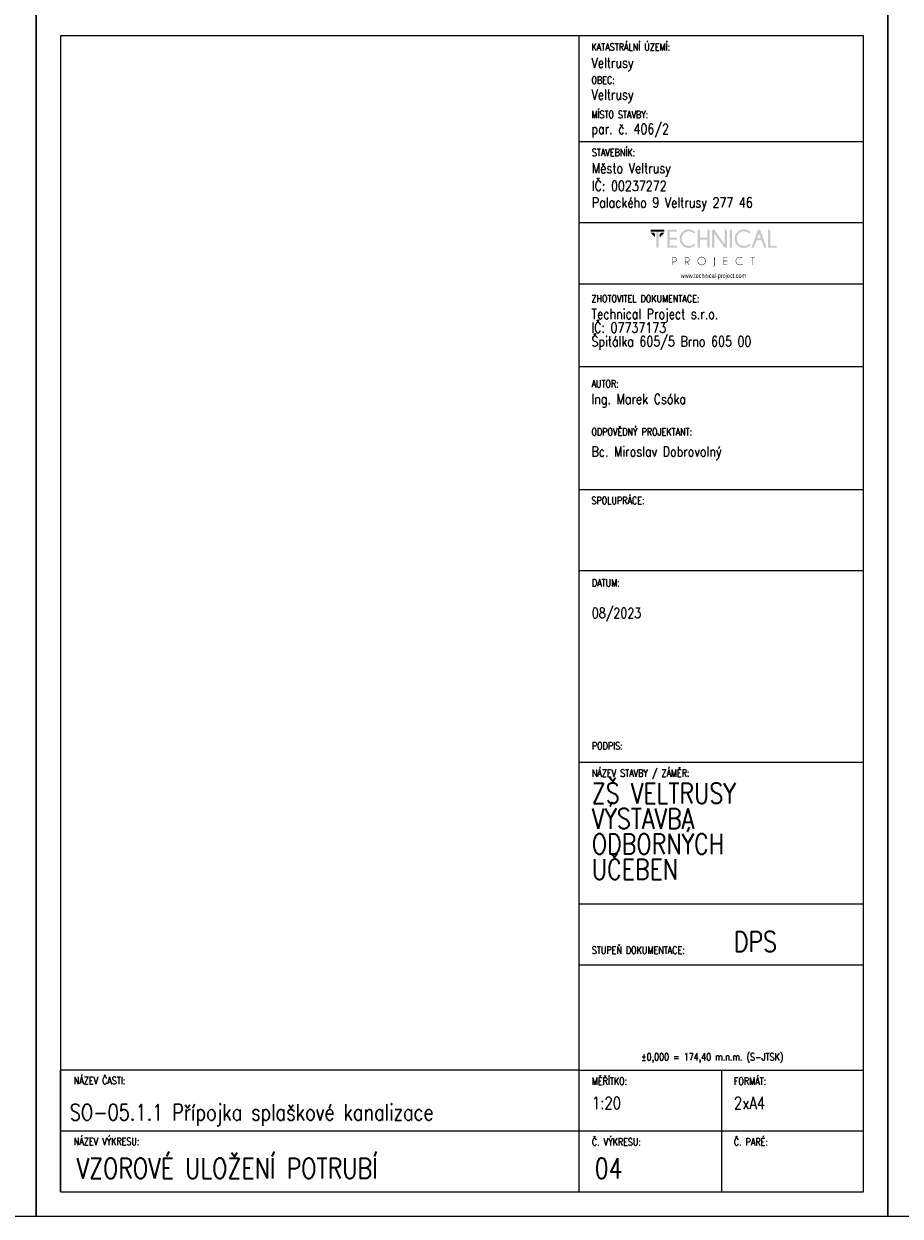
# Model space of a CAD drawing. Header units: millimetres. Extents: x -744 to 2301, y 2052 to 2943.
# Tile 13 of 31: x 828 to 1044, y 2052 to 2346. Entities that reach past the tile are written whole.
import ezdxf

# ---------------------------------------------------------------- set-up
doc = ezdxf.new("R2010")
doc.units = ezdxf.units.MM
doc.header["$MEASUREMENT"] = 0
doc.layers.add('NETISK', color=7, linetype='Continuous', plot=False)
doc.layers.add('TP_01_Rozpiska', color=7, linetype='Continuous', lineweight=5)
doc.layers.add('Znojmoprojekt - Popisy.Znojmoprojekt', color=7, linetype='Continuous')
doc.styles.add('GENERATED_STYLE_4', font='arial.ttf')
doc.styles.add('ROMANS', font='romans.shx', dxfattribs={"width": 0.8})

# ---------------------------------------------------------------- blocks, each defined once
blk = doc.blocks.new('*U24')
for p, q in [((-210, 291), (-210, 297)), ((-204, 297), (-210, 297)), ((0, 297), (-210, 297)), ((-210, 297), (-210, 0)), ((-6, 297), (0, 297)), ((0, 0), (0, 297)), ((-6, 291), (-204, 291)), ((-204, 291), (-204, 6)), ((-6, 6), (-6, 291)), ((-210, 6), (-210, 0)), ((-204, 6), (-6, 6)), ((-210, 0), (0, 0))]:
    blk.add_line(p, q)
blk = doc.blocks.new('A$C01D51CA2')
at = {"layer": 'TP_01_Rozpiska'}
for points in [[(-45.09, 17.59), (-45.09, 16.91), (-40.45, 16.91), (-40.45, 17.59)], [(-45.09, 16.5), (-43.58, 14.97), (-43.58, 16.09), (-43.97, 16.5)], [(-43.15, 17.03), (-43.15, 11.39), (-42.38, 11.39), (-42.38, 17.03)], [(-40.45, 16.5), (-41.97, 14.97), (-41.97, 16.09), (-41.57, 16.5)], [(-36.03, 17.59), (-36.03, 16.91), (-38.63, 16.91), (-38.63, 14.83), (-36.03, 14.83), (-36.03, 14.15), (-38.63, 14.15), (-38.63, 12.08), (-36.03, 12.08), (-36.03, 11.39), (-39.4, 11.39), (-39.4, 17.59)], [(-28.26, 14.15), (-28.26, 11.39), (-29.05, 11.39), (-29.05, 17.59), (-28.26, 17.59), (-28.26, 14.83), (-25.73, 14.83), (-25.73, 17.59), (-24.94, 17.59), (-24.94, 11.39), (-25.73, 11.39), (-25.73, 14.15)], [(-23.29, 17.59), (-19.78, 12.64), (-19.78, 17.59), (-19, 17.59), (-19, 11.39), (-19.86, 11.39), (-23.29, 16.22), (-23.29, 11.39), (-24.07, 11.39), (-24.07, 17.59)], [(-18, 17.59), (-18, 11.39), (-17.23, 11.39), (-17.23, 17.59)], [(-4.92, 11.41), (-4.92, 17.59), (-4.14, 17.59), (-4.14, 12.08), (-1.91, 12.08), (-1.91, 11.41)], [(-18.85, 8.23), (-18.85, 8.07), (-20.1, 8.07), (-20.1, 6.92), (-18.85, 6.92), (-18.85, 6.76), (-20.1, 6.76), (-20.1, 5.6), (-18.85, 5.6), (-18.85, 5.44), (-20.25, 5.44), (-20.25, 8.23)], [(-10.06, 8.07), (-10.06, 5.44), (-10.22, 5.44), (-10.22, 8.07), (-10.93, 8.07), (-10.93, 8.23), (-9.35, 8.23), (-9.35, 8.07)]]:
    blk.add_hatch(color=256, dxfattribs=at).paths.add_polyline_path(points)
h = blk.add_hatch(color=256, dxfattribs=at)
edge = h.paths.add_edge_path()
edge.add_line((-30.26, 12.76), (-29.72, 12.28))
edge.add_spline(control_points=[(-29.72, 12.28), (-30.41, 11.65), (-31.18, 11.32), (-32.02, 11.32), (-32.02, 11.32), (-32.93, 11.32), (-33.68, 11.64), (-34.31, 12.26), (-34.31, 12.26), (-34.93, 12.89), (-35.23, 13.63), (-35.23, 14.5), (-35.23, 14.5), (-35.23, 15.35), (-34.93, 16.09), (-34.31, 16.72), (-34.31, 16.72), (-33.68, 17.36), (-32.93, 17.67), (-32.02, 17.67), (-32.02, 17.67), (-31.18, 17.67), (-30.41, 17.34), (-29.72, 16.7)], knot_values=[0, 0, 0, 0, 0.041667, 0.041667, 0.041667, 0.041767, 0.083333, 0.083333, 0.083333, 0.083433, 0.125, 0.125, 0.125, 0.1251, 0.166667, 0.166667, 0.166667, 0.166767, 0.208333, 0.208333, 0.208333, 0.208433, 1, 1, 1, 1], degree=3, periodic=0)
edge.add_line((-29.72, 16.7), (-30.26, 16.22))
edge.add_spline(control_points=[(-30.26, 16.22), (-30.82, 16.73), (-31.41, 16.98), (-32.02, 16.98), (-32.02, 16.98), (-32.68, 16.98), (-33.25, 16.73), (-33.73, 16.26), (-33.73, 16.26), (-34.21, 15.78), (-34.45, 15.19), (-34.45, 14.5), (-34.45, 14.5), (-34.45, 13.79), (-34.21, 13.22), (-33.73, 12.72), (-33.73, 12.72), (-33.25, 12.25), (-32.68, 12.02), (-32.02, 12.02), (-32.02, 12.02), (-31.41, 12.02), (-30.82, 12.26), (-30.26, 12.76)], knot_values=[0, 0, 0, 0, 0.041667, 0.041667, 0.041667, 0.041767, 0.083333, 0.083333, 0.083333, 0.083433, 0.125, 0.125, 0.125, 0.1251, 0.166667, 0.166667, 0.166667, 0.166767, 0.208333, 0.208333, 0.208333, 0.208433, 1, 1, 1, 1], degree=3, periodic=0)
h = blk.add_hatch(color=256, dxfattribs=at)
edge = h.paths.add_edge_path()
edge.add_line((-11.41, 12.76), (-10.87, 12.28))
edge.add_spline(control_points=[(-10.87, 12.28), (-11.56, 11.65), (-12.33, 11.32), (-13.17, 11.32), (-13.17, 11.32), (-14.07, 11.32), (-14.83, 11.64), (-15.45, 12.26), (-15.45, 12.26), (-16.08, 12.89), (-16.37, 13.63), (-16.37, 14.5), (-16.37, 14.5), (-16.37, 15.35), (-16.08, 16.09), (-15.45, 16.72), (-15.45, 16.72), (-14.83, 17.36), (-14.07, 17.67), (-13.17, 17.67), (-13.17, 17.67), (-12.33, 17.67), (-11.56, 17.34), (-10.87, 16.7)], knot_values=[0, 0, 0, 0, 0.041667, 0.041667, 0.041667, 0.041767, 0.083333, 0.083333, 0.083333, 0.083433, 0.125, 0.125, 0.125, 0.1251, 0.166667, 0.166667, 0.166667, 0.166767, 0.208333, 0.208333, 0.208333, 0.208433, 1, 1, 1, 1], degree=3, periodic=0)
edge.add_line((-10.87, 16.7), (-11.41, 16.22))
edge.add_spline(control_points=[(-11.41, 16.22), (-11.97, 16.73), (-12.56, 16.98), (-13.17, 16.98), (-13.17, 16.98), (-13.82, 16.98), (-14.4, 16.73), (-14.88, 16.26), (-14.88, 16.26), (-15.35, 15.78), (-15.6, 15.19), (-15.6, 14.5), (-15.6, 14.5), (-15.6, 13.79), (-15.35, 13.22), (-14.88, 12.72), (-14.88, 12.72), (-14.4, 12.25), (-13.82, 12.02), (-13.17, 12.02), (-13.17, 12.02), (-12.56, 12.02), (-11.97, 12.26), (-11.41, 12.76)], knot_values=[0, 0, 0, 0, 0.041667, 0.041667, 0.041667, 0.041767, 0.083333, 0.083333, 0.083333, 0.083433, 0.125, 0.125, 0.125, 0.1251, 0.166667, 0.166667, 0.166667, 0.166767, 0.208333, 0.208333, 0.208333, 0.208433, 1, 1, 1, 1], degree=3, periodic=0)
h = blk.add_hatch(color=256, dxfattribs=at)
h.paths.add_polyline_path([(-7.4, 14.65), (-7.99, 16.29), (-8.6, 14.65)])
h.paths.add_polyline_path([(-7.64, 17.59), (-5.41, 11.41), (-6.21, 11.41), (-7.15, 13.97), (-8.83, 13.97), (-9.78, 11.41), (-10.6, 11.41), (-8.33, 17.59)])
h = blk.add_hatch(color=256, dxfattribs=at)
edge = h.paths.add_edge_path()
edge.add_line((-37.56, 8.07), (-37.56, 6.57))
edge.add_line((-37.56, 6.57), (-37.08, 6.57))
edge.add_spline(control_points=[(-37.08, 6.57), (-36.89, 6.57), (-36.71, 6.64), (-36.56, 6.79), (-36.56, 6.79), (-36.41, 6.94), (-36.34, 7.12), (-36.34, 7.33), (-36.34, 7.33), (-36.34, 7.53), (-36.41, 7.71), (-36.56, 7.86), (-36.56, 7.86), (-36.71, 8), (-36.89, 8.07), (-37.08, 8.07)], knot_values=[0, 0, 0, 0, 0.0625, 0.0625, 0.0625, 0.0626, 0.125, 0.125, 0.125, 0.1251, 0.1875, 0.1875, 0.1875, 0.1876, 1, 1, 1, 1], degree=3, periodic=0)
edge.add_line((-37.08, 8.07), (-37.56, 8.07))
edge = h.paths.add_edge_path()
edge.add_line((-37.56, 6.41), (-37.56, 5.44))
edge.add_line((-37.56, 5.44), (-37.73, 5.44))
edge.add_line((-37.73, 5.44), (-37.73, 8.23))
edge.add_line((-37.73, 8.23), (-36.99, 8.23))
edge.add_spline(control_points=[(-36.99, 8.23), (-36.77, 8.2), (-36.59, 8.12), (-36.44, 7.97), (-36.44, 7.97), (-36.28, 7.79), (-36.18, 7.58), (-36.18, 7.33), (-36.18, 7.33), (-36.18, 7.07), (-36.28, 6.85), (-36.44, 6.67), (-36.44, 6.67), (-36.62, 6.51), (-36.84, 6.41), (-37.08, 6.41)], knot_values=[0, 0, 0, 0, 0.0625, 0.0625, 0.0625, 0.0626, 0.125, 0.125, 0.125, 0.1251, 0.1875, 0.1875, 0.1875, 0.1876, 1, 1, 1, 1], degree=3, periodic=0)
edge.add_line((-37.08, 6.41), (-37.56, 6.41))
h = blk.add_hatch(color=256, dxfattribs=at)
edge = h.paths.add_edge_path()
edge.add_line((-33.17, 8.07), (-33.17, 6.57))
edge.add_line((-33.17, 6.57), (-32.71, 6.57))
edge.add_spline(control_points=[(-32.71, 6.57), (-32.5, 6.57), (-32.32, 6.64), (-32.17, 6.79), (-32.17, 6.79), (-32.02, 6.94), (-31.96, 7.12), (-31.96, 7.33), (-31.96, 7.33), (-31.96, 7.53), (-32.02, 7.71), (-32.17, 7.86), (-32.17, 7.86), (-32.32, 8), (-32.5, 8.07), (-32.71, 8.07)], knot_values=[0, 0, 0, 0, 0.0625, 0.0625, 0.0625, 0.0626, 0.125, 0.125, 0.125, 0.1251, 0.1875, 0.1875, 0.1875, 0.1876, 1, 1, 1, 1], degree=3, periodic=0)
edge.add_line((-32.71, 8.07), (-33.17, 8.07))
edge = h.paths.add_edge_path()
edge.add_line((-32.66, 6.41), (-33.17, 6.41))
edge.add_line((-33.17, 6.41), (-33.17, 5.44))
edge.add_line((-33.17, 5.44), (-33.34, 5.44))
edge.add_line((-33.34, 5.44), (-33.34, 8.23))
edge.add_line((-33.34, 8.23), (-32.61, 8.23))
edge.add_spline(control_points=[(-32.61, 8.23), (-32.4, 8.2), (-32.22, 8.12), (-32.07, 7.97), (-32.07, 7.97), (-31.89, 7.79), (-31.79, 7.58), (-31.79, 7.33), (-31.79, 7.33), (-31.79, 7.07), (-31.89, 6.85), (-32.07, 6.69), (-32.07, 6.69), (-32.19, 6.56), (-32.33, 6.48), (-32.48, 6.44)], knot_values=[0, 0, 0, 0, 0.0625, 0.0625, 0.0625, 0.0626, 0.125, 0.125, 0.125, 0.1251, 0.1875, 0.1875, 0.1875, 0.1876, 1, 1, 1, 1], degree=3, periodic=0)
edge.add_line((-32.48, 6.44), (-31.84, 5.44))
edge.add_line((-31.84, 5.44), (-32.04, 5.44))
edge.add_line((-32.04, 5.44), (-32.66, 6.41))
h = blk.add_hatch(color=256, dxfattribs=at)
edge = h.paths.add_edge_path()
edge.add_spline(control_points=[(-27.62, 8.12), (-27.98, 8.12), (-28.27, 7.99), (-28.52, 7.74), (-28.52, 7.74), (-28.77, 7.49), (-28.9, 7.2), (-28.9, 6.84), (-28.9, 6.84), (-28.9, 6.49), (-28.77, 6.2), (-28.52, 5.95), (-28.52, 5.95), (-28.27, 5.7), (-27.98, 5.57), (-27.62, 5.57), (-27.62, 5.57), (-27.27, 5.57), (-26.98, 5.7), (-26.73, 5.95), (-26.73, 5.95), (-26.47, 6.2), (-26.35, 6.49), (-26.35, 6.84), (-26.35, 6.84), (-26.35, 7.2), (-26.47, 7.49), (-26.73, 7.74), (-26.73, 7.74), (-26.98, 7.99), (-27.27, 8.12), (-27.62, 8.12)], knot_values=[0, 0, 0, 0, 0.03125, 0.03125, 0.03125, 0.03135, 0.0625, 0.0625, 0.0625, 0.0626, 0.09375, 0.09375, 0.09375, 0.09385, 0.125, 0.125, 0.125, 0.1251, 0.15625, 0.15625, 0.15625, 0.15635, 0.1875, 0.1875, 0.1875, 0.1876, 0.21875, 0.21875, 0.21875, 0.21885, 1, 1, 1, 1], degree=3, periodic=0)
edge = h.paths.add_edge_path()
edge.add_spline(control_points=[(-26.61, 7.86), (-26.33, 7.58), (-26.19, 7.23), (-26.19, 6.84), (-26.19, 6.84), (-26.19, 6.44), (-26.33, 6.11), (-26.61, 5.83), (-26.61, 5.83), (-26.89, 5.56), (-27.22, 5.41), (-27.62, 5.41), (-27.62, 5.41), (-28.01, 5.41), (-28.36, 5.56), (-28.64, 5.83), (-28.64, 5.83), (-28.91, 6.11), (-29.05, 6.44), (-29.05, 6.84), (-29.05, 6.84), (-29.05, 7.23), (-28.91, 7.58), (-28.64, 7.86), (-28.64, 7.86), (-28.36, 8.14), (-28.01, 8.28), (-27.62, 8.28), (-27.62, 8.28), (-27.22, 8.28), (-26.89, 8.14), (-26.61, 7.86)], knot_values=[0, 0, 0, 0, 0.03125, 0.03125, 0.03125, 0.03135, 0.0625, 0.0625, 0.0625, 0.0626, 0.09375, 0.09375, 0.09375, 0.09385, 0.125, 0.125, 0.125, 0.1251, 0.15625, 0.15625, 0.15625, 0.15635, 0.1875, 0.1875, 0.1875, 0.1876, 0.21875, 0.21875, 0.21875, 0.21885, 1, 1, 1, 1], degree=3, periodic=0)
h = blk.add_hatch(color=256, dxfattribs=at)
edge = h.paths.add_edge_path()
edge.add_spline(control_points=[(-23.19, 5.39), (-23.19, 5.24), (-23.24, 5.13), (-23.34, 5.05), (-23.34, 5.05), (-23.44, 4.95), (-23.56, 4.9), (-23.69, 4.9)], knot_values=[0, 0, 0, 0, 0.125, 0.125, 0.125, 0.1251, 1, 1, 1, 1], degree=3, periodic=0)
edge.add_line((-23.69, 4.9), (-23.69, 5.05))
edge.add_spline(control_points=[(-23.69, 5.05), (-23.59, 5.05), (-23.52, 5.08), (-23.44, 5.14), (-23.44, 5.14), (-23.39, 5.21), (-23.36, 5.29), (-23.36, 5.41)], knot_values=[0, 0, 0, 0, 0.125, 0.125, 0.125, 0.1251, 1, 1, 1, 1], degree=3, periodic=0)
edge.add_line((-23.36, 5.41), (-23.36, 8.23))
edge.add_line((-23.36, 8.23), (-23.19, 8.23))
edge.add_line((-23.19, 8.23), (-23.19, 5.39))
h = blk.add_hatch(color=256, dxfattribs=at)
edge = h.paths.add_edge_path()
edge.add_line((-13.73, 5.88), (-13.61, 5.79))
edge.add_spline(control_points=[(-13.61, 5.79), (-13.87, 5.54), (-14.2, 5.41), (-14.56, 5.41), (-14.56, 5.41), (-14.96, 5.41), (-15.3, 5.56), (-15.58, 5.83), (-15.58, 5.83), (-15.86, 6.11), (-15.99, 6.44), (-15.99, 6.84), (-15.99, 6.84), (-15.99, 7.23), (-15.86, 7.58), (-15.58, 7.86), (-15.58, 7.86), (-15.3, 8.14), (-14.96, 8.27), (-14.56, 8.27), (-14.56, 8.27), (-14.2, 8.27), (-13.87, 8.15), (-13.61, 7.89)], knot_values=[0, 0, 0, 0, 0.041667, 0.041667, 0.041667, 0.041767, 0.083333, 0.083333, 0.083333, 0.083433, 0.125, 0.125, 0.125, 0.1251, 0.166667, 0.166667, 0.166667, 0.166767, 0.208333, 0.208333, 0.208333, 0.208433, 1, 1, 1, 1], degree=3, periodic=0)
edge.add_line((-13.61, 7.89), (-13.73, 7.79))
edge.add_spline(control_points=[(-13.73, 7.79), (-13.97, 8), (-14.25, 8.1), (-14.56, 8.1), (-14.56, 8.1), (-14.93, 8.1), (-15.22, 7.99), (-15.47, 7.74), (-15.47, 7.74), (-15.72, 7.49), (-15.85, 7.2), (-15.85, 6.84), (-15.85, 6.84), (-15.85, 6.49), (-15.72, 6.2), (-15.47, 5.95), (-15.47, 5.95), (-15.22, 5.7), (-14.93, 5.57), (-14.56, 5.57), (-14.56, 5.57), (-14.25, 5.57), (-13.97, 5.67), (-13.73, 5.88)], knot_values=[0, 0, 0, 0, 0.041667, 0.041667, 0.041667, 0.041767, 0.083333, 0.083333, 0.083333, 0.083433, 0.125, 0.125, 0.125, 0.1251, 0.166667, 0.166667, 0.166667, 0.166767, 0.208333, 0.208333, 0.208333, 0.208433, 1, 1, 1, 1], degree=3, periodic=0)
at = {"layer": 'Znojmoprojekt - Popisy.Znojmoprojekt', "color": 7, "linetype": 'Continuous', "lineweight": 13, "insert": (-23.61, 1.59), "char_height": 1.5, "width": 19.5072, "attachment_point": 5, "style": 'GENERATED_STYLE_4'}
blk.add_mtext('\\A1;{\\fBahnschrift Light|b0|i0|c238|p34;\\W0.75;www.technical-project.com}', dxfattribs=at)

msp = doc.modelspace()

# ---------------------------------------------------------------- linework, layer by layer
at = {"layer": 'TP_01_Rozpiska'}
for p, q in [((964.88, 2057.81), (964.88, 2342.81)), ((964.88, 2316.81), (1034.98, 2316.81)), ((964.88, 2296.81), (1034.88, 2296.81)), ((964.88, 2281.74), (1034.88, 2281.74)), ((964.88, 2261.29), (1034.88, 2261.29)), ((964.88, 2230.98), (1034.88, 2230.98)), ((964.88, 2210.98), (1034.88, 2210.98)), ((964.88, 2163.78), (1034.98, 2163.78)), ((964.88, 2128.78), (1034.98, 2128.78)), ((964.88, 2087.81), (836.98, 2087.81)), ((836.98, 2057.81), (836.98, 2087.81)), ((964.88, 2087.81), (1034.98, 2087.81)), ((999.98, 2087.81), (999.98, 2057.81)), ((836.98, 2072.81), (1034.98, 2072.81))]:
    msp.add_line(p, q, dxfattribs=at)
at = {"layer": 'TP_01_Rozpiska', "color": 7, "linetype": 'Continuous', "lineweight": 13}
msp.add_line((964.88, 2113.78), (1034.98, 2113.78), dxfattribs=at)

# ---------------------------------------------------------------- block references
at = {"xscale": 0.7200000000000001, "yscale": 0.7200000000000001, "zscale": 0.7200000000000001}
msp.add_blockref('A$C01D51CA2', (1014.95, 2282.4), dxfattribs=at)
at = {"layer": 'NETISK'}
for p in [(830.98, 2051.81), (1040.98, 2051.81), (1250.98, 2051.81)]:
    msp.add_blockref('*U24', p, dxfattribs=at)

# ---------------------------------------------------------------- texts
at = {"color": 7, "linetype": 'Continuous', "lineweight": 0, "char_height": 1.8, "attachment_point": 1, "style": 'ROMANS'}
for s, insert in [('\\A1;KATASTRÁLNÍ ÚZEMÍ:', (967.88, 2341)), ('\\A1;OBEC:', (967.88, 2332.84)), ('\\A1;MÍSTO STAVBY:', (967.88, 2324.33)), ('\\A1;STAVEBNÍK:', (967.98, 2315)), ('\\A1;ZHOTOVITEL DOKUMENTACE:', (967.88, 2278.94)), ('\\A1;AUTOR:', (967.88, 2257.96)), ('\\A1;ODPOVĚDNÝ PROJEKTANT:', (967.88, 2246.1)), ('\\A1;SPOLUPRÁCE:', (967.88, 2229.17)), ('\\A1;DATUM:', (967.98, 2208.88)), ('\\A1;PODPIS:', (967.98, 2168.66)), ('\\A1;NÁZEV STAVBY / ZÁMĚR:', (967.98, 2161.97)), ('\\A1;STUPEŇ DOKUMENTACE:', (967.98, 2118.3)), ('\\A1;±0,000 = 174,40 m.n.m. (S-JTSK)', (980.12, 2091.98)), ('\\A1;NÁZEV ČASTI:', (840.29, 2086.14)), ('\\A1;{\\Fromand|c238;MĚŘÍTKO:}', (967.98, 2086)), ('\\A1;FORMÁT:', (1002.98, 2086)), ('\\A1;NÁZEV VÝKRESU:', (840.29, 2071.14)), ('\\A1;{\\Fromand|c238;Č. VÝKRESU:}', (967.98, 2071)), ('\\A1;{\\Fromand|c238;Č. PARÉ:}', (1002.98, 2071))]:
    msp.add_mtext(s, dxfattribs=dict(at, insert=insert))
at = {"color": 7, "linetype": 'Continuous', "lineweight": 25, "style": 'ROMANS'}
for s, insert, char_height, attachment_point in [('\\A1;Veltrusy', (967.88, 2334.12), 2.5, 7), ('\\A1;Veltrusy', (967.88, 2326.26), 2.5, 7), ('\\A1;par. č. 406/2', (967.88, 2317.81), 2.5, 7), ('\\A1;Město Veltrusy', (967.98, 2308.12), 2.5, 7), ('\\A1;IČ: 00237272', (967.98, 2304.6), 2.5, 7), ('\\A1;Palackého 9 Veltrusy 277 46', (967.98, 2299.65), 2.5, 7), ('\\A1;Ing. Marek Csóka', (967.88, 2254.54), 2.5, 1), ('\\A1;08/2023', (967.98, 2201.8), 2.5, 1), ('\\A1;DPS', (1002.98, 2121.96), 5, 1), ('\\A1;SO-05.1.1 Přípojka splaškové kanalizace', (839.3, 2079.42), 4, 1), ('\\A1;1:20', (967.98, 2081.21), 3, 1), ('\\A1;2xA4', (1002.98, 2081.19), 3, 1), ('\\A1;VZOROVÉ ULOŽENÍ POTRUBÍ', (840.96, 2066.08), 5, 1), ('\\A1;04', (968.68, 2066.08), 5, 1)]:
    msp.add_mtext(s, dxfattribs=dict(at, insert=insert, char_height=char_height, attachment_point=attachment_point))
at = {"color": 7, "linetype": 'Continuous', "lineweight": 25, "char_height": 2.5, "attachment_point": 1, "style": 'ROMANS'}
for s, insert, line_spacing_factor in [('\\A1;Technical Project s.r.o.\\PIČ: 07737173\\PŠpitálka 605/5 Brno 605 00', (967.88, 2275.52), 0.811616), ('\\A1;Bc. Miroslav Dobrovolný', (967.88, 2241.59), 0.783211)]:
    msp.add_mtext(s, dxfattribs=dict(at, insert=insert, line_spacing_factor=line_spacing_factor))
at = {"color": 7, "linetype": 'Continuous', "lineweight": 25, "insert": (967.98, 2158.57), "char_height": 5, "width": 48.0061, "attachment_point": 1, "line_spacing_factor": 0.75, "style": 'ROMANS'}
msp.add_mtext('\\A1;ZŠ VELTRUSY  VÝSTAVBA \\PODBORNÝCH \\PUČEBEN', dxfattribs=at)

doc.saveas('drawing.dxf')
